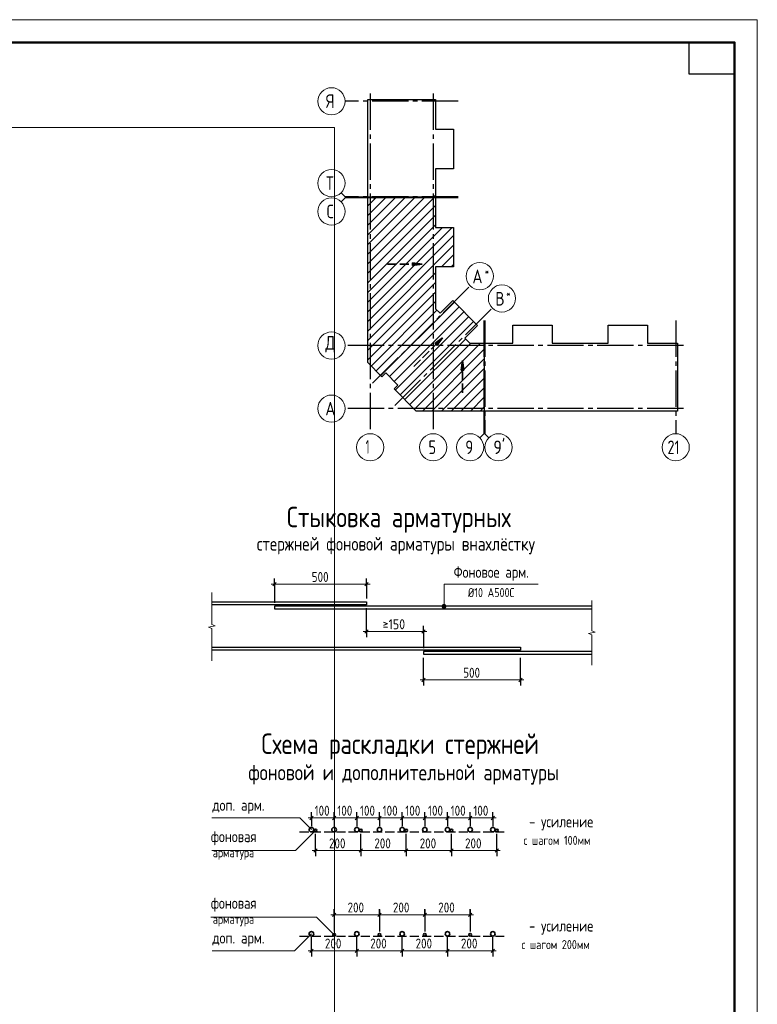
# Model space of a CAD drawing. Header units: millimetres. Extents: x 0 to 43617, y 0 to 59400.
# Tile 25 of 25: x 25734 to 42000, y 37684 to 59400. Entities that reach past the tile are written whole.
import ezdxf

# ---------------------------------------------------------------- set-up
doc = ezdxf.new("R2010")
doc.units = ezdxf.units.MM
doc.linetypes.add('______2', pattern=[270, 200, -70])
doc.linetypes.add('______5', pattern=[1100, 800, -100, 100, -100])
for name, color, linetype, lineweight in [('Standard', 7, 'Continuous', 25), ('Оси', 40, '______5', 18), ('Примечания', 7, 'Continuous', 25)]:
    doc.layers.add(name, color=color, linetype=linetype, lineweight=lineweight)
doc.styles.add('GOST 2.304-81', font='txt')
doc.styles.add('ISOCPEUR', font='txt')

msp = doc.modelspace()

# ---------------------------------------------------------------- hatches: boundary and pattern name
at = {"layer": 'Примечания', "linetype": 'Continuous', "lineweight": 35, "transparency": 33554687}
for points in [[(34397, 53981), (34607, 54011), (34397, 54041)], [(34931, 52213), (35058, 52383), (34888, 52256)], [(35529, 51673), (35499, 51883), (35469, 51673)]]:
    msp.add_hatch(color=7, dxfattribs=at).paths.add_polyline_path(points)
at = {"layer": 'Примечания', "linetype": 'Continuous', "lineweight": 13, "transparency": 33554687}
for points in [[(35047, 46463), (35137, 46463), (35131, 46485)], [(35047, 46463), (35131, 46485), (35053, 46485)], [(35053, 46485), (35131, 46485), (35115, 46502)], [(35053, 46485), (35115, 46502), (35070, 46502)], [(35070, 46502), (35115, 46502), (35092, 46508)], [(35053, 46440), (35137, 46463), (35047, 46463)], [(35053, 46440), (35131, 46440), (35137, 46463)], [(35070, 46424), (35131, 46440), (35053, 46440)], [(35070, 46424), (35115, 46424), (35131, 46440)], [(35115, 46424), (35070, 46424), (35092, 46418)]]:
    msp.add_hatch(color=7, dxfattribs=at).paths.add_polyline_path(points)

# ---------------------------------------------------------------- linework, layer by layer
at = {"layer": 'Standard', "color": 7, "linetype": 'Continuous', "lineweight": 13, "transparency": 33554687}
for p, q in [((32909, 55496), (32821, 55584)), ((32909, 55471), (32821, 55383)), ((32909, 55496), (33409, 55496)), ((32909, 55471), (33409, 55471)), ((35967, 50269), (35967, 50769)), ((35992, 50269), (35992, 50769)), ((35967, 50269), (35879, 50181)), ((35992, 50269), (36080, 50181))]:
    msp.add_line(p, q, dxfattribs=at)
at = {"layer": 'Standard', "color": 7, "linetype": 'Continuous', "lineweight": 35, "transparency": 33554687}
for p, q in [((33409, 54231), (34659, 55481)), ((33409, 54655), (34235, 55481)), ((33409, 55080), (33810, 55481)), ((33409, 54019), (34871, 55481)), ((33409, 54443), (34447, 55481)), ((33409, 54868), (34022, 55481)), ((33409, 55292), (33598, 55481)), ((33409, 53807), (34905, 55303)), ((33409, 53595), (34905, 55091)), ((33409, 53383), (34905, 54879)), ((33409, 52958), (35269, 54818)), ((33409, 53171), (35056, 54818)), ((33409, 52746), (35302, 54639)), ((33409, 52534), (35302, 54427)), ((35037, 53950), (35302, 54215)), ((35249, 53950), (35302, 54003)), ((33409, 52322), (34905, 53818)), ((33409, 52110), (34905, 53606)), ((33409, 51898), (34905, 53394)), ((33486, 51762), (34905, 53182)), ((33592, 51656), (34932, 52997)), ((33698, 51550), (35319, 53172)), ((33889, 51529), (35425, 53066)), ((33995, 51423), (35531, 52960)), ((34016, 51232), (35638, 52854)), ((34122, 51126), (35744, 52747)), ((34228, 51020), (35569, 52360)), ((34334, 50914), (35685, 52265)), ((34440, 50808), (35898, 52265)), ((34614, 50769), (35977, 52132)), ((34826, 50769), (35977, 51920)), ((35038, 50769), (35977, 51708)), ((35250, 50769), (35977, 51496)), ((35462, 50769), (35977, 51284)), ((35674, 50769), (35977, 51072)), ((35887, 50769), (35977, 50859))]:
    msp.add_line(p, q, dxfattribs=at)
at = {"layer": 'Standard', "color": 7, "linetype": 'Continuous', "lineweight": 13, "transparency": 33554687}
msp.add_lwpolyline([(0, 0), (42000, 0), (42000, 59400), (0, 59400), (0, 0)], close=True, dxfattribs=at)
at = {"layer": 'Standard', "color": 7, "linetype": 'Continuous', "lineweight": 50, "transparency": 33554687}
msp.add_lwpolyline([(2000, 58900), (41500, 58900), (41500, 500), (2000, 500), (2000, 58900)], close=True, dxfattribs=at)
at = {"layer": 'Standard', "color": 7, "linetype": 'Continuous', "lineweight": 25, "transparency": 33554687}
msp.add_lwpolyline([(41500, 58900), (41500, 58200), (40500, 58200), (40500, 58900), (41500, 58900)], close=True, dxfattribs=at)
for points in [[(33409, 55486), (33409, 57643), (34905, 57643), (34905, 56982), (35302, 56982), (35302, 56114), (34905, 56114), (34905, 55486), (34887, 55486), (34887, 55506), (34872, 55506), (34872, 55486), (33409, 55486)], [(33409, 52026), (33409, 55481), (33547, 55481), (33547, 55461), (33562, 55461), (33562, 55481), (34905, 55481), (34905, 54818), (35302, 54818), (35302, 53950), (34905, 53950), (34905, 53024), (35003, 52926), (35284, 53207), (35833, 52658), (35552, 52377), (35664, 52265), (35977, 52265), (35977, 50769), (34479, 50769), (33991, 51257), (34076, 51342), (33808, 51610), (33723, 51525), (33409, 51839), (33409, 52026)], [(35982, 50769), (35982, 52232), (36002, 52232), (36002, 52247), (35982, 52247), (35982, 52265), (36610, 52265), (36610, 52662), (37478, 52662), (37478, 52265), (38096, 52265), (38714, 52265), (38714, 52662), (39582, 52662), (39582, 52265), (40243, 52265), (40243, 50769), (38096, 50769), (35982, 50769)]]:
    msp.add_lwpolyline(points, dxfattribs=at)
at = {"layer": 'Standard', "color": 254, "linetype": 'Continuous', "lineweight": 13, "true_color": 0xc4c4ff, "transparency": 33554687}
msp.add_lwpolyline([(7605, 10311), (32674, 10311), (32674, 57020), (7605, 57020), (7605, 10311)], dxfattribs=at)
at = {"layer": 'Оси', "color": 8, "linetype": '______5', "lineweight": -3, "transparency": 33554687}
for p, q in [((33462, 57770), (33462, 50269)), ((34852, 57770), (34852, 50269)), ((35405, 57600), (32909, 57600)), ((35405, 55496), (32909, 55496)), ((35405, 55471), (32909, 55471)), ((33517, 51381), (35667, 53531)), ((34007, 50891), (36157, 53041)), ((35967, 52765), (35967, 50269)), ((35992, 52765), (35992, 50269)), ((40200, 52765), (40200, 50269)), ((40370, 52212), (32909, 52212)), ((40370, 52212), (32909, 52212)), ((40370, 50822), (32909, 50822))]:
    msp.add_line(p, q, dxfattribs=at)
at = {"layer": 'Оси', "color": 7, "linetype": 'Continuous', "lineweight": 13, "transparency": 33554687}
for centre in [(32609, 57600), (32609, 55796), (32609, 55171), (35879, 53743), (36369, 53253), (32609, 52212), (32609, 52212), (32609, 50822), (33462, 49969), (34852, 49969), (35667, 49969), (36292, 49969), (40200, 49969)]:
    msp.add_circle(centre, 300, dxfattribs=at)
at = {"layer": 'Примечания', "color": 7, "linetype": '______2', "lineweight": 35, "transparency": 33554687}
for p, q in [((33847, 54011), (34607, 54011)), ((34429, 51754), (35058, 52383)), ((35499, 51173), (35499, 51883))]:
    msp.add_line(p, q, dxfattribs=at)
at = {"layer": 'Примечания', "color": 7, "linetype": 'Continuous', "lineweight": 35, "transparency": 33554687}
for p, q in [((34397, 54011), (34382, 54011)), ((34607, 54011), (34397, 54041)), ((34397, 54041), (34397, 53981)), ((34397, 53981), (34607, 54011)), ((34607, 54011), (34607, 54011)), ((34607, 54011), (34607, 54011)), ((34607, 54011), (34607, 54011)), ((35058, 52383), (34888, 52256)), ((34931, 52213), (35058, 52383)), ((35058, 52383), (35058, 52383)), ((35058, 52383), (35058, 52383)), ((35058, 52383), (35058, 52383)), ((34888, 52256), (34931, 52213)), ((34910, 52235), (34899, 52224)), ((35499, 51883), (35469, 51673)), ((35499, 51883), (35499, 51883)), ((35499, 51883), (35499, 51883)), ((35499, 51883), (35499, 51883)), ((35529, 51673), (35499, 51883)), ((35469, 51673), (35529, 51673)), ((35499, 51673), (35499, 51658))]:
    msp.add_line(p, q, dxfattribs=at)
at = {"layer": 'Примечания', "color": 7, "linetype": 'Continuous', "lineweight": 13, "transparency": 33554687}
for p, q in [((31355, 46949), (31280, 46949)), ((31355, 46949), (33385, 46949)), ((33385, 46949), (33460, 46949)), ((29973, 46770), (29973, 46060)), ((35092, 46508), (35092, 46508)), ((38351, 46590), (38351, 45920)), ((35047, 46463), (35047, 46463)), ((35092, 46418), (35092, 46418)), ((35137, 46463), (35137, 46463)), ((29973, 46060), (30048, 46029)), ((30048, 46029), (29898, 45999)), ((29898, 45999), (29973, 45969)), ((29973, 45969), (29973, 45258)), ((33385, 45906), (33310, 45906)), ((33385, 45906), (34640, 45906)), ((34640, 45906), (34715, 45906)), ((38426, 45891), (38276, 45862)), ((38276, 45862), (38351, 45834)), ((38351, 45920), (38426, 45891)), ((38351, 45834), (38351, 45163)), ((29973, 45258), (29973, 45258)), ((38351, 45163), (38351, 45163)), ((34640, 44837), (34565, 44837)), ((34640, 44837), (36780, 44837)), ((36780, 44837), (36855, 44837)), ((32167, 41794), (32092, 41794)), ((32167, 41794), (32667, 41794)), ((32667, 41794), (33167, 41794)), ((33167, 41794), (33667, 41794)), ((33667, 41794), (34167, 41794)), ((34167, 41794), (34667, 41794)), ((34667, 41794), (35167, 41794)), ((35167, 41794), (35667, 41794)), ((35667, 41794), (36167, 41794)), ((36167, 41794), (36242, 41794)), ((32257, 41073), (32182, 41073)), ((32257, 41073), (33257, 41073)), ((33257, 41073), (34257, 41073)), ((34257, 41073), (35257, 41073)), ((35257, 41073), (36257, 41073)), ((36257, 41073), (36332, 41073)), ((32667, 39659), (32592, 39659)), ((32667, 39659), (33667, 39659)), ((33667, 39659), (34667, 39659)), ((34667, 39659), (35667, 39659)), ((35667, 39659), (35742, 39659)), ((32167, 38865), (32092, 38865)), ((32167, 38865), (33167, 38865)), ((33167, 38865), (34167, 38865)), ((34167, 38865), (35167, 38865)), ((35167, 38865), (36167, 38865)), ((36167, 38865), (36242, 38865))]:
    msp.add_line(p, q, dxfattribs=at)
at = {"layer": 'Примечания', "color": 7, "linetype": 'Continuous', "lineweight": 25, "transparency": 33554687}
for p, q in [((31317, 46911), (31392, 46986)), ((33347, 46911), (33422, 46986)), ((33347, 45868), (33422, 45943)), ((34602, 45868), (34677, 45943)), ((34602, 44799), (34677, 44874)), ((36742, 44799), (36817, 44874)), ((32130, 41756), (32205, 41831)), ((32630, 41756), (32705, 41831)), ((33130, 41756), (33205, 41831)), ((33630, 41756), (33705, 41831)), ((34130, 41756), (34205, 41831)), ((34630, 41756), (34705, 41831)), ((35130, 41756), (35205, 41831)), ((35630, 41756), (35705, 41831)), ((36130, 41756), (36205, 41831)), ((32220, 41036), (32295, 41111)), ((33220, 41036), (33295, 41111)), ((34220, 41036), (34295, 41111)), ((35220, 41036), (35295, 41111)), ((36220, 41036), (36295, 41111)), ((32630, 39622), (32705, 39697)), ((33630, 39622), (33705, 39697)), ((34630, 39622), (34705, 39697)), ((35630, 39622), (35705, 39697)), ((32130, 38827), (32205, 38902)), ((33130, 38827), (33205, 38902)), ((34130, 38827), (34205, 38902)), ((35130, 38827), (35205, 38902)), ((36130, 38827), (36205, 38902))]:
    msp.add_line(p, q, dxfattribs=at)
at = {"layer": 'Примечания', "color": 253, "linetype": 'Continuous', "lineweight": -3, "true_color": 0xa0a0a0, "transparency": 33554687}
for p, q in [((31355, 46949), (31355, 47074)), ((31355, 46949), (31355, 46824)), ((31355, 46949), (31355, 46538)), ((33385, 46949), (33385, 47074)), ((33385, 46949), (33385, 46824)), ((33385, 46949), (33385, 46633)), ((33385, 45906), (33385, 46423)), ((33385, 45906), (33385, 46031)), ((33385, 45906), (33385, 45781)), ((34640, 45906), (34640, 46031)), ((34640, 45906), (34640, 45781)), ((34640, 45906), (34640, 45538)), ((34640, 44837), (34640, 45328)), ((36780, 44837), (36780, 45328)), ((34640, 44837), (34640, 44962)), ((36780, 44837), (36780, 44962)), ((34640, 44837), (34640, 44712)), ((36780, 44837), (36780, 44712)), ((32167, 41794), (32167, 41919)), ((32667, 41794), (32667, 41919)), ((33167, 41794), (33167, 41919)), ((33667, 41794), (33667, 41919)), ((34167, 41794), (34167, 41919)), ((34667, 41794), (34667, 41919)), ((35167, 41794), (35167, 41919)), ((35667, 41794), (35667, 41919)), ((36167, 41794), (36167, 41919)), ((32167, 41794), (32167, 41669)), ((32167, 41794), (32167, 41611)), ((32667, 41794), (32667, 41669)), ((32667, 41794), (32667, 41611)), ((33167, 41794), (33167, 41669)), ((33167, 41794), (33167, 41611)), ((33667, 41794), (33667, 41669)), ((33667, 41794), (33667, 41611)), ((34167, 41794), (34167, 41669)), ((34167, 41794), (34167, 41611)), ((34667, 41794), (34667, 41669)), ((34667, 41794), (34667, 41611)), ((35167, 41794), (35167, 41669)), ((35167, 41794), (35167, 41611)), ((35667, 41794), (35667, 41669)), ((35667, 41794), (35667, 41611)), ((36167, 41794), (36167, 41669)), ((36167, 41794), (36167, 41611)), ((32257, 41073), (32257, 41441)), ((36257, 41073), (36257, 41441)), ((32257, 41073), (32257, 41198)), ((32257, 41073), (32257, 40948)), ((33257, 41073), (33257, 41198)), ((33257, 41073), (33257, 40948)), ((34257, 41073), (34257, 41198)), ((34257, 41073), (34257, 40948)), ((35257, 41073), (35257, 41198)), ((35257, 41073), (35257, 40948)), ((36257, 41073), (36257, 41198)), ((36257, 41073), (36257, 40948)), ((32667, 39659), (32667, 39784)), ((32667, 39778), (32667, 39317)), ((33667, 39659), (33667, 39784)), ((33667, 39778), (33667, 39317)), ((34667, 39659), (34667, 39784)), ((34667, 39778), (34667, 39317)), ((35667, 39659), (35667, 39784)), ((35667, 39778), (35667, 39317)), ((32667, 39659), (32667, 39534)), ((32667, 39659), (32667, 39292)), ((33667, 39659), (33667, 39534)), ((33667, 39659), (33667, 39292)), ((34667, 39659), (34667, 39534)), ((34667, 39659), (34667, 39292)), ((35667, 39659), (35667, 39534)), ((35667, 39659), (35667, 39292)), ((32167, 38865), (32167, 39162)), ((36167, 38865), (36167, 39162)), ((32167, 38865), (32167, 38990)), ((33167, 38865), (33167, 38990)), ((34167, 38865), (34167, 38990)), ((35167, 38865), (35167, 38990)), ((36167, 38865), (36167, 38990)), ((32167, 38865), (32167, 38740)), ((33167, 38865), (33167, 38740)), ((34167, 38865), (34167, 38740)), ((35167, 38865), (35167, 38740)), ((36167, 38865), (36167, 38740))]:
    msp.add_line(p, q, dxfattribs=at)
at = {"layer": 'Примечания', "color": 8, "linetype": '______2', "lineweight": -3, "true_color": 0x737373, "transparency": 33554687}
for p, q in [((31907, 41486), (36417, 41486)), ((31907, 39187), (36417, 39187))]:
    msp.add_line(p, q, dxfattribs=at)
at = {"layer": 'Примечания', "color": 7, "linetype": 'Continuous', "lineweight": 13, "transparency": 33554687}
for points in [[(35092, 46463), (35092, 46949), (37170, 46949)], [(29973, 41794), (31909, 41794), (32167, 41536)], [(32257, 41516), (31815, 41073), (29973, 41073)], [(32667, 39217), (32279, 39605), (29950, 39605)], [(32167, 39237), (31795, 38865), (29982, 38865)]]:
    msp.add_lwpolyline(points, dxfattribs=at)
at = {"layer": 'Примечания', "color": 7, "linetype": 'Continuous', "lineweight": 25, "transparency": 33554687}
for points in [[(29973, 46558), (33385, 46558), (33385, 46498), (29973, 46498)], [(38351, 46463), (31355, 46463), (31355, 46403), (38351, 46403)], [(29973, 45558), (36780, 45558), (36780, 45498), (29973, 45498)], [(38351, 45463), (34640, 45463), (34640, 45403), (38351, 45403)]]:
    msp.add_lwpolyline(points, dxfattribs=at)
at = {"layer": 'Примечания', "color": 253, "linetype": 'Continuous', "lineweight": -3, "true_color": 0xa0a0a0, "transparency": 33554687}
for points in [[(33257, 41073), (33257, 41090), (33257, 41090), (33257, 41090), (33257, 41090), (33257, 41090), (33257, 41090), (33257, 41441)], [(34257, 41073), (34257, 41090), (34257, 41090), (34257, 41090), (34257, 41090), (34257, 41441)], [(35257, 41073), (35257, 41090), (35257, 41090), (35257, 41441)], [(33167, 38865), (33167, 38882), (33167, 38882), (33167, 38882), (33167, 38882), (33167, 38882), (33167, 38882), (33167, 39162)], [(34167, 38865), (34167, 38882), (34167, 38882), (34167, 38882), (34167, 38882), (34167, 39162)], [(35167, 38865), (35167, 38882), (35167, 38882), (35167, 39162)]]:
    msp.add_lwpolyline(points, dxfattribs=at)
at = {"layer": 'Примечания', "color": 7, "linetype": 'Continuous', "lineweight": 13, "transparency": 33554687}
msp.add_circle((35092, 46463), 45, dxfattribs=at)
at = {"layer": 'Примечания', "color": 7, "linetype": 'Continuous', "lineweight": 35, "transparency": 33554687}
for centre, radius in [((32167, 41536), 50), ((32257, 41516), 30), ((32667, 41536), 50), ((33167, 41536), 50), ((33257, 41516), 30), ((33667, 41536), 50), ((34167, 41536), 50), ((34257, 41516), 30), ((34667, 41536), 50), ((35167, 41536), 50), ((35257, 41516), 30), ((35667, 41536), 50), ((36167, 41536), 50), ((36257, 41516), 30), ((32167, 39237), 50), ((32667, 39217), 30), ((33167, 39237), 50), ((33667, 39217), 30), ((34167, 39237), 50), ((34667, 39217), 30), ((35167, 39237), 50), ((35667, 39217), 30), ((36167, 39237), 50)]:
    msp.add_circle(centre, radius, dxfattribs=at)

# ---------------------------------------------------------------- texts
at = {"layer": 'Standard', "color": 7, "linetype": 'Continuous', "lineweight": 25, "transparency": 33554687, "insert": (40020, 49819), "char_height": 300, "width": 472.27, "attachment_point": 7, "style": 'ISOCPEUR'}
msp.add_mtext('\\W0.75;21', dxfattribs=at)
at = {"layer": 'Оси', "color": 7, "linetype": 'Continuous', "lineweight": 25, "transparency": 33554687, "attachment_point": 7, "style": 'ISOCPEUR'}
for s, insert, char_height, width in [('\\W0.80;Я', (32489, 57450), 300, 359.84), ('\\W0.80;Т', (32489, 55646), 300, 359.84), ('\\W0.78;С', (32504, 55021), 300, 326.41), ('\\W0.82;А', (35718, 53586), 300, 392.65), ('\\W0.80;*', (35988, 53761), 180, 215.89), ('\\W0.80;*', (36463, 53271), 180, 215.89), ('\\W0.80;В', (36223, 53096), 300, 359.83), ('\\W0.82;Д', (32474, 52062), 300, 392.64), ('\\W0.82;А', (32474, 50672), 300, 392.64), ('\\W0.56;1', (33362, 49829), 300, 233.32), ('\\W0.78;5', (34747, 49819), 300, 326.41), ('\\W0.78;9', (35562, 49819), 300, 326.41), ("\\W0.84;9'", (36180, 49819), 300, 440.64)]:
    msp.add_mtext(s, dxfattribs=dict(at, insert=insert, char_height=char_height, width=width))
at = {"layer": 'Примечания', "color": 7, "linetype": 'Continuous', "lineweight": 50, "transparency": 33554687, "attachment_point": 7, "style": 'GOST 2.304-81'}
for s, insert, char_height, width in [('Стыковка\\~арматурных', (31627, 48084), 450, 5309.45), ('стержней\\~фоновой\\~арматуры\\~внахлёстку', (30963, 47609), 300, 6502.98), ('Схема\\~раскладки\\~стержней', (31065, 43084), 450, 6428.76), ('фоновой\\~и\\~дополнительной\\~арматуры', (30776, 42530), 350, 6865.69)]:
    msp.add_mtext(s, dxfattribs=dict(at, insert=insert, char_height=char_height, width=width))
at = {"layer": 'Примечания', "color": 7, "linetype": 'Continuous', "lineweight": 25, "transparency": 33554687, "attachment_point": 7}
for s, insert, char_height, width, style in [('Фоновое\\~арм.', (35303, 47024), 250, 1812.6, 'GOST 2.304-81'), ('500', (32174, 46999), 220, 516.39, 'GOST 2.304-81'), ('Ø10\\~А500С', (35620, 46664), 200, 1153.95, 'GOST 2.304-81'), ('\\W0.87;≥150', (33737, 45956), 220, 666.9, 'ISOCPEUR'), ('500', (35514, 44887), 220, 516.4, 'GOST 2.304-81'), ('доп.\\~арм.', (29982, 41885), 250, 1208.65, 'GOST 2.304-81'), ('100', (32237, 41844), 220, 485.09, 'GOST 2.304-81'), ('100', (32737, 41844), 220, 485.09, 'GOST 2.304-81'), ('100', (33237, 41844), 220, 485.09, 'GOST 2.304-81'), ('100', (33737, 41844), 220, 485.09, 'GOST 2.304-81'), ('100', (34237, 41844), 220, 485.09, 'GOST 2.304-81'), ('100', (34737, 41844), 220, 485.09, 'GOST 2.304-81'), ('100', (35237, 41844), 220, 485.09, 'GOST 2.304-81'), ('100', (35737, 41844), 220, 485.09, 'GOST 2.304-81'), ('-\\~усиление', (36967, 41520), 250, 1510.8, 'GOST 2.304-81'), ('фоновая', (29950, 41193), 250, 1173.25, 'GOST 2.304-81'), ('с\\~шагом\\~100мм', (36847, 41200), 200, 1606.26, 'GOST 2.304-81'), ('200', (32554, 41123), 220, 531.96, 'GOST 2.304-81'), ('200', (33554, 41123), 220, 531.96, 'GOST 2.304-81'), ('200', (34554, 41123), 220, 531.96, 'GOST 2.304-81'), ('200', (35554, 41123), 220, 531.96, 'GOST 2.304-81'), ('арматура', (29992, 40873), 200, 1066.47, 'GOST 2.304-81'), ('фоновая', (29950, 39725), 250, 1173.25, 'GOST 2.304-81'), ('200', (32964, 39709), 220, 531.97, 'GOST 2.304-81'), ('200', (33964, 39709), 220, 531.97, 'GOST 2.304-81'), ('200', (34964, 39709), 220, 531.97, 'GOST 2.304-81'), ('арматура', (29992, 39405), 200, 1066.47, 'GOST 2.304-81'), ('-\\~усиление', (36967, 39221), 250, 1510.8, 'GOST 2.304-81'), ('доп.\\~арм.', (29982, 38956), 250, 1208.65, 'GOST 2.304-81'), ('200', (32464, 38915), 220, 531.97, 'GOST 2.304-81'), ('200', (33464, 38915), 220, 531.97, 'GOST 2.304-81'), ('200', (34464, 38915), 220, 531.97, 'GOST 2.304-81'), ('200', (35464, 38915), 220, 531.97, 'GOST 2.304-81'), ('с\\~шагом\\~200мм', (36801, 38901), 200, 1648.89, 'GOST 2.304-81')]:
    msp.add_mtext(s, dxfattribs=dict(at, insert=insert, char_height=char_height, width=width, style=style))

doc.saveas('drawing.dxf')
